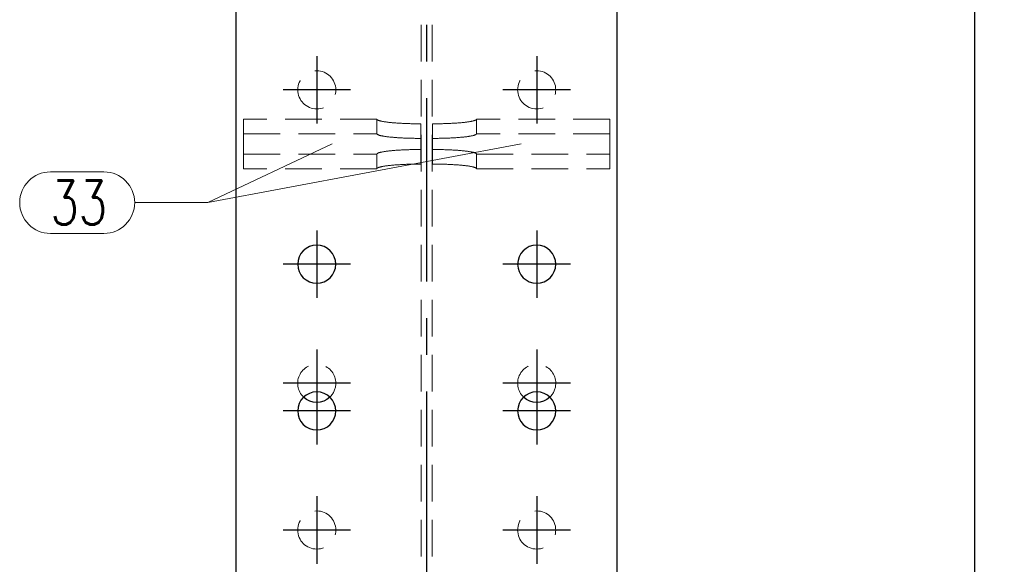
# Model space of a CAD drawing. Header units: millimetres. Extents: x 2097 to 3301, y 14853 to 15503.
# Tile 87 of 97: x 2848 to 2915, y 15371 to 15408. Entities that reach past the tile are written whole.
import ezdxf

# ---------------------------------------------------------------- set-up
doc = ezdxf.new("R2010")
doc.units = ezdxf.units.MM
doc.header["$LTSCALE"] = 10
doc.linetypes.add('HIDDEN', pattern=[0.375, 0.25, -0.125])
doc.linetypes.add('MITTE', pattern=[2, 1.25, -0.25, 0.25, -0.25])
doc.layers.get('Defpoints').update_dxf_attribs({"color": 1})
for name, color, linetype, lineweight in [('PS_DIM', 4, 'Continuous', 13), ('PS_Hidden', 2, 'HIDDEN', 9), ('PS_Pos', 1, 'Continuous', 15), ('PS_SOLID', 7, 'Continuous', 30)]:
    doc.layers.add(name, color=color, linetype=linetype, lineweight=lineweight)
doc.layers.add('PS_MID', color=5, linetype='MITTE')
doc.layers.add('PS_SHAPE', color=3, linetype='Continuous')
doc.styles.add('simplex', font='simplex.shx', dxfattribs={"width": 0.75})
doc.dimstyles.new('1_10_GŁ_DS1-LS10', dxfattribs={"dimtxt": 2, "dimasz": 2, "dimexe": 2, "dimexo": 5, "dimgap": 1, "dimtad": 1, "dimjust": 4, "dimdec": 0, "dimlfac": 10, "dimtxsty": 'simplex', "dimblk1": 'NONE', "dimsah": 1, "dimcen": 2, "dimclrd": 256, "dimclre": 256, "dimclrt": 3, "dimadec": 1, "dimazin": 0, "dimtfac": 1, "dimtdec": 0, "dimtmove": 2, "dimatfit": 3, "dimfxl": 1, "dimarcsym": 0})

# ---------------------------------------------------------------- blocks, each defined once
blk = doc.blocks.new('*D1438')
at = {"layer": 'Defpoints', "color": 0, "transparency": 16777216}
for p in [(2890.231, 15433.044), (2913.027, 15433.044), (2888.631, 15223.911)]:
    blk.add_point(p, dxfattribs=at)
at = {"layer": 'PS_DIM', "lineweight": -2, "transparency": 16777216}
for p, q in [((2895.231, 15433.044), (2915.027, 15433.044)), ((2913.027, 15223.911), (2913.027, 15431.044)), ((2893.631, 15223.911), (2915.027, 15223.911))]:
    blk.add_line(p, q, dxfattribs=at)
at = {"layer": 'PS_DIM', "transparency": 16777216}
blk.add_solid([(2912.694, 15431.044), (2913.361, 15431.044), (2913.027, 15433.044)], dxfattribs=at)
at = {"layer": 'PS_DIM', "color": 3, "transparency": 16777216, "insert": (2909.365, 15435.064), "char_height": 2, "attachment_point": 5, "rotation": 0.0573, "style": 'simplex'}
blk.add_mtext('6470', dxfattribs=at)
blk = doc.blocks.new('_None')
blk = doc.blocks.new('*D1439')
at = {"layer": 'Defpoints', "color": 0, "transparency": 16777216}
for p in [(2890.231, 15439.044), (2913.027, 15439.044), (2888.631, 15223.911)]:
    blk.add_point(p, dxfattribs=at)
at = {"layer": 'PS_DIM', "lineweight": -2, "transparency": 16777216}
for p, q in [((2895.231, 15439.044), (2915.027, 15439.044)), ((2913.027, 15223.911), (2913.027, 15437.044)), ((2893.631, 15223.911), (2915.027, 15223.911))]:
    blk.add_line(p, q, dxfattribs=at)
at = {"layer": 'PS_DIM', "transparency": 16777216}
blk.add_solid([(2912.694, 15437.044), (2913.361, 15437.044), (2913.027, 15439.044)], dxfattribs=at)
at = {"layer": 'PS_DIM', "color": 3, "transparency": 16777216, "insert": (2909.365, 15441.064), "char_height": 2, "attachment_point": 5, "rotation": 0.0573, "style": 'simplex'}
blk.add_mtext('6530', dxfattribs=at)
blk = doc.blocks.new('*D1440')
at = {"layer": 'Defpoints', "color": 0, "transparency": 16777216}
for p in [(2879.09, 15456.044), (2913.027, 15456.044), (2888.631, 15223.911)]:
    blk.add_point(p, dxfattribs=at)
at = {"layer": 'PS_DIM', "lineweight": -2, "transparency": 16777216}
for p, q in [((2884.09, 15456.044), (2915.027, 15456.044)), ((2913.027, 15223.911), (2913.027, 15454.044)), ((2893.631, 15223.911), (2915.027, 15223.911))]:
    blk.add_line(p, q, dxfattribs=at)
at = {"layer": 'PS_DIM', "transparency": 16777216}
blk.add_solid([(2912.694, 15454.044), (2913.361, 15454.044), (2913.027, 15456.044)], dxfattribs=at)
at = {"layer": 'PS_DIM', "color": 3, "transparency": 16777216, "insert": (2909.365, 15458.064), "char_height": 2, "attachment_point": 5, "rotation": 0.0573, "style": 'simplex'}
blk.add_mtext('6700', dxfattribs=at)
blk = doc.blocks.new('*X566')
at = {"layer": 'PS_Hidden', "color": 2, "linetype": 'HIDDEN'}
for p, q in [((3075.256, 15330.044), (3075.256, 15456.044)), ((3076.006, 15330.044), (3076.006, 15456.044)), ((3063.131, 15400.118), (3063.131, 15401.113)), ((3072.231, 15401.113), (3063.131, 15401.113)), ((3072.231, 15401.113), (3072.232, 15401.105)), ((3072.231, 15400.118), (3072.231, 15401.113)), ((3072.232, 15401.105), (3072.235, 15401.096)), ((3072.235, 15401.096), (3072.24, 15401.088)), ((3072.24, 15401.088), (3072.247, 15401.08)), ((3072.247, 15401.08), (3072.255, 15401.072)), ((3072.255, 15401.072), (3072.266, 15401.064)), ((3072.266, 15401.064), (3072.279, 15401.056)), ((3072.279, 15401.056), (3072.293, 15401.049)), ((3072.293, 15401.049), (3072.309, 15401.041)), ((3072.309, 15401.041), (3072.327, 15401.033)), ((3072.327, 15401.033), (3072.347, 15401.025)), ((3078.916, 15401.025), (3078.936, 15401.033)), ((3078.936, 15401.033), (3078.954, 15401.041)), ((3078.954, 15401.041), (3078.97, 15401.049)), ((3078.97, 15401.049), (3078.984, 15401.056)), ((3078.984, 15401.056), (3078.997, 15401.064)), ((3078.997, 15401.064), (3079.007, 15401.072)), ((3079.007, 15401.072), (3079.016, 15401.08)), ((3079.016, 15401.08), (3079.023, 15401.088)), ((3079.023, 15401.088), (3079.028, 15401.096)), ((3079.028, 15401.096), (3079.03, 15401.105)), ((3079.03, 15401.105), (3079.031, 15401.113)), ((3088.131, 15401.113), (3079.031, 15401.113)), ((3079.031, 15401.113), (3079.031, 15401.113)), ((3079.031, 15401.113), (3079.031, 15400.118)), ((3088.131, 15400.118), (3088.131, 15401.113)), ((3072.347, 15401.025), (3072.369, 15401.017)), ((3072.369, 15401.017), (3072.393, 15401.01)), ((3072.393, 15401.01), (3072.418, 15401.002)), ((3072.418, 15401.002), (3072.445, 15400.995)), ((3072.445, 15400.995), (3072.475, 15400.987)), ((3072.475, 15400.987), (3072.505, 15400.98)), ((3072.505, 15400.98), (3072.538, 15400.972)), ((3072.538, 15400.972), (3072.572, 15400.965)), ((3072.572, 15400.965), (3072.608, 15400.958)), ((3072.608, 15400.958), (3072.646, 15400.951)), ((3072.646, 15400.951), (3072.686, 15400.944)), ((3072.686, 15400.944), (3072.727, 15400.937)), ((3072.727, 15400.937), (3072.769, 15400.931)), ((3072.769, 15400.931), (3072.813, 15400.924)), ((3072.813, 15400.924), (3072.859, 15400.918)), ((3072.859, 15400.918), (3072.906, 15400.911)), ((3072.906, 15400.911), (3072.955, 15400.905)), ((3072.955, 15400.905), (3073.005, 15400.899)), ((3073.005, 15400.899), (3073.057, 15400.893)), ((3073.057, 15400.893), (3073.11, 15400.887)), ((3073.11, 15400.887), (3073.165, 15400.882)), ((3073.165, 15400.882), (3073.22, 15400.876)), ((3073.22, 15400.876), (3073.277, 15400.871)), ((3073.277, 15400.871), (3073.336, 15400.866)), ((3073.336, 15400.866), (3073.395, 15400.861)), ((3073.395, 15400.861), (3073.456, 15400.856)), ((3073.456, 15400.856), (3073.518, 15400.851)), ((3073.518, 15400.851), (3073.581, 15400.847)), ((3073.581, 15400.847), (3073.645, 15400.842)), ((3073.645, 15400.842), (3073.71, 15400.838)), ((3073.71, 15400.838), (3073.776, 15400.834)), ((3073.776, 15400.834), (3073.842, 15400.83)), ((3073.842, 15400.83), (3073.91, 15400.827)), ((3073.91, 15400.827), (3073.979, 15400.823)), ((3073.979, 15400.823), (3074.048, 15400.82)), ((3074.048, 15400.82), (3074.119, 15400.817)), ((3074.119, 15400.817), (3074.19, 15400.814)), ((3074.19, 15400.814), (3074.261, 15400.811)), ((3074.261, 15400.811), (3074.333, 15400.809)), ((3074.333, 15400.809), (3074.406, 15400.807)), ((3074.406, 15400.807), (3074.479, 15400.804)), ((3074.479, 15400.804), (3074.553, 15400.802)), ((3074.553, 15400.802), (3074.628, 15400.801)), ((3074.628, 15400.801), (3074.702, 15400.799)), ((3074.702, 15400.799), (3074.777, 15400.798)), ((3074.777, 15400.798), (3074.852, 15400.797)), ((3074.852, 15400.797), (3074.928, 15400.796)), ((3074.928, 15400.796), (3075.004, 15400.795)), ((3075.004, 15400.795), (3075.08, 15400.795)), ((3075.08, 15400.795), (3075.155, 15400.794)), ((3075.155, 15400.794), (3075.231, 15400.794)), ((3075.231, 15400.794), (3075.231, 15400.794)), ((3075.231, 15400.794), (3075.231, 15399.8)), ((3076.031, 15399.8), (3076.031, 15400.794)), ((3076.031, 15400.794), (3076.107, 15400.794)), ((3076.107, 15400.794), (3076.183, 15400.795)), ((3076.183, 15400.795), (3076.259, 15400.795)), ((3076.259, 15400.795), (3076.335, 15400.796)), ((3076.335, 15400.796), (3076.41, 15400.797)), ((3076.41, 15400.797), (3076.486, 15400.798)), ((3076.486, 15400.798), (3076.561, 15400.799)), ((3076.561, 15400.799), (3076.635, 15400.801)), ((3076.635, 15400.801), (3076.71, 15400.802)), ((3076.71, 15400.802), (3076.783, 15400.804)), ((3076.783, 15400.804), (3076.857, 15400.807)), ((3076.857, 15400.807), (3076.93, 15400.809)), ((3076.93, 15400.809), (3077.002, 15400.811)), ((3077.002, 15400.811), (3077.073, 15400.814)), ((3077.073, 15400.814), (3077.144, 15400.817)), ((3077.144, 15400.817), (3077.215, 15400.82)), ((3077.215, 15400.82), (3077.284, 15400.823)), ((3077.284, 15400.823), (3077.353, 15400.827)), ((3077.353, 15400.827), (3077.42, 15400.83)), ((3077.42, 15400.83), (3077.487, 15400.834)), ((3077.487, 15400.834), (3077.553, 15400.838)), ((3077.553, 15400.838), (3077.618, 15400.842)), ((3077.618, 15400.842), (3077.682, 15400.847)), ((3077.682, 15400.847), (3077.745, 15400.851)), ((3077.745, 15400.851), (3077.807, 15400.856)), ((3077.807, 15400.856), (3077.868, 15400.861)), ((3077.868, 15400.861), (3077.927, 15400.866)), ((3077.927, 15400.866), (3077.986, 15400.871)), ((3077.986, 15400.871), (3078.043, 15400.876)), ((3078.043, 15400.876), (3078.098, 15400.882)), ((3078.098, 15400.882), (3078.153, 15400.887)), ((3078.153, 15400.887), (3078.206, 15400.893)), ((3078.206, 15400.893), (3078.257, 15400.899)), ((3078.257, 15400.899), (3078.308, 15400.905)), ((3078.308, 15400.905), (3078.357, 15400.911)), ((3078.357, 15400.911), (3078.404, 15400.918)), ((3078.404, 15400.918), (3078.45, 15400.924)), ((3078.45, 15400.924), (3078.494, 15400.931)), ((3078.494, 15400.931), (3078.536, 15400.937)), ((3078.536, 15400.937), (3078.577, 15400.944)), ((3078.577, 15400.944), (3078.617, 15400.951)), ((3078.617, 15400.951), (3078.654, 15400.958)), ((3078.654, 15400.958), (3078.691, 15400.965)), ((3078.691, 15400.965), (3078.725, 15400.972)), ((3078.725, 15400.972), (3078.757, 15400.98)), ((3078.757, 15400.98), (3078.788, 15400.987)), ((3078.788, 15400.987), (3078.817, 15400.995)), ((3078.817, 15400.995), (3078.845, 15401.002)), ((3078.845, 15401.002), (3078.87, 15401.01)), ((3078.87, 15401.01), (3078.894, 15401.017)), ((3078.894, 15401.017), (3078.916, 15401.025)), ((3063.131, 15397.73), (3063.131, 15400.118)), ((3063.131, 15400.118), (3072.231, 15400.118)), ((3072.232, 15400.11), (3072.231, 15400.118)), ((3072.231, 15400.118), (3072.231, 15400.118)), ((3072.235, 15400.102), (3072.232, 15400.11)), ((3072.24, 15400.094), (3072.235, 15400.102)), ((3072.247, 15400.086), (3072.24, 15400.094)), ((3072.255, 15400.078), (3072.247, 15400.086)), ((3072.266, 15400.07), (3072.255, 15400.078)), ((3072.279, 15400.062), (3072.266, 15400.07)), ((3072.293, 15400.054), (3072.279, 15400.062)), ((3072.309, 15400.046), (3072.293, 15400.054)), ((3072.327, 15400.038), (3072.309, 15400.046)), ((3072.347, 15400.031), (3072.327, 15400.038)), ((3072.369, 15400.023), (3072.347, 15400.031)), ((3072.393, 15400.015), (3072.369, 15400.023)), ((3072.418, 15400.008), (3072.393, 15400.015)), ((3072.445, 15400), (3072.418, 15400.008)), ((3072.475, 15399.993), (3072.445, 15400)), ((3072.505, 15399.985), (3072.475, 15399.993)), ((3072.538, 15399.978), (3072.505, 15399.985)), ((3072.572, 15399.971), (3072.538, 15399.978)), ((3072.608, 15399.964), (3072.572, 15399.971)), ((3072.646, 15399.957), (3072.608, 15399.964)), ((3072.686, 15399.95), (3072.646, 15399.957)), ((3072.727, 15399.943), (3072.686, 15399.95)), ((3072.769, 15399.936), (3072.727, 15399.943)), ((3072.813, 15399.93), (3072.769, 15399.936)), ((3072.859, 15399.923), (3072.813, 15399.93)), ((3072.906, 15399.917), (3072.859, 15399.923)), ((3072.955, 15399.911), (3072.906, 15399.917)), ((3073.005, 15399.905), (3072.955, 15399.911)), ((3073.057, 15399.899), (3073.005, 15399.905)), ((3073.11, 15399.893), (3073.057, 15399.899)), ((3073.165, 15399.888), (3073.11, 15399.893)), ((3073.22, 15399.882), (3073.165, 15399.888)), ((3073.277, 15399.877), (3073.22, 15399.882)), ((3073.336, 15399.872), (3073.277, 15399.877)), ((3073.395, 15399.866), (3073.336, 15399.872)), ((3073.456, 15399.862), (3073.395, 15399.866)), ((3073.518, 15399.857), (3073.456, 15399.862)), ((3073.581, 15399.852), (3073.518, 15399.857)), ((3073.645, 15399.848), (3073.581, 15399.852)), ((3073.71, 15399.844), (3073.645, 15399.848)), ((3073.776, 15399.84), (3073.71, 15399.844)), ((3073.842, 15399.836), (3073.776, 15399.84)), ((3073.91, 15399.832), (3073.842, 15399.836)), ((3073.979, 15399.829), (3073.91, 15399.832)), ((3074.048, 15399.826), (3073.979, 15399.829)), ((3074.119, 15399.823), (3074.048, 15399.826)), ((3074.19, 15399.82), (3074.119, 15399.823)), ((3074.261, 15399.817), (3074.19, 15399.82)), ((3074.333, 15399.814), (3074.261, 15399.817)), ((3074.406, 15399.812), (3074.333, 15399.814)), ((3074.479, 15399.81), (3074.406, 15399.812)), ((3074.553, 15399.808), (3074.479, 15399.81)), ((3074.628, 15399.806), (3074.553, 15399.808)), ((3074.702, 15399.805), (3074.628, 15399.806)), ((3074.777, 15399.804), (3074.702, 15399.805)), ((3074.852, 15399.802), (3074.777, 15399.804)), ((3074.928, 15399.802), (3074.852, 15399.802)), ((3075.004, 15399.801), (3074.928, 15399.802)), ((3075.08, 15399.8), (3075.004, 15399.801)), ((3075.155, 15399.8), (3075.08, 15399.8)), ((3075.231, 15399.8), (3075.155, 15399.8)), ((3075.231, 15399.8), (3075.231, 15398.049)), ((3076.031, 15399.8), (3076.031, 15398.049)), ((3076.107, 15399.8), (3076.031, 15399.8)), ((3076.031, 15399.8), (3076.031, 15399.8)), ((3076.183, 15399.8), (3076.107, 15399.8)), ((3076.259, 15399.801), (3076.183, 15399.8)), ((3076.335, 15399.802), (3076.259, 15399.801)), ((3076.41, 15399.802), (3076.335, 15399.802)), ((3076.486, 15399.804), (3076.41, 15399.802)), ((3076.561, 15399.805), (3076.486, 15399.804)), ((3076.635, 15399.806), (3076.561, 15399.805)), ((3076.71, 15399.808), (3076.635, 15399.806)), ((3076.783, 15399.81), (3076.71, 15399.808)), ((3076.857, 15399.812), (3076.783, 15399.81)), ((3076.93, 15399.814), (3076.857, 15399.812)), ((3077.002, 15399.817), (3076.93, 15399.814)), ((3077.073, 15399.82), (3077.002, 15399.817)), ((3077.144, 15399.823), (3077.073, 15399.82)), ((3077.215, 15399.826), (3077.144, 15399.823)), ((3077.284, 15399.829), (3077.215, 15399.826)), ((3077.353, 15399.832), (3077.284, 15399.829)), ((3077.42, 15399.836), (3077.353, 15399.832)), ((3077.487, 15399.84), (3077.42, 15399.836)), ((3077.553, 15399.844), (3077.487, 15399.84)), ((3077.618, 15399.848), (3077.553, 15399.844)), ((3077.682, 15399.852), (3077.618, 15399.848)), ((3077.745, 15399.857), (3077.682, 15399.852)), ((3077.807, 15399.862), (3077.745, 15399.857)), ((3077.868, 15399.866), (3077.807, 15399.862)), ((3077.927, 15399.872), (3077.868, 15399.866)), ((3077.986, 15399.877), (3077.927, 15399.872)), ((3078.043, 15399.882), (3077.986, 15399.877)), ((3078.098, 15399.888), (3078.043, 15399.882)), ((3078.153, 15399.893), (3078.098, 15399.888)), ((3078.206, 15399.899), (3078.153, 15399.893)), ((3078.257, 15399.905), (3078.206, 15399.899)), ((3078.308, 15399.911), (3078.257, 15399.905)), ((3078.357, 15399.917), (3078.308, 15399.911)), ((3078.404, 15399.923), (3078.357, 15399.917)), ((3078.45, 15399.93), (3078.404, 15399.923)), ((3078.494, 15399.936), (3078.45, 15399.93)), ((3078.536, 15399.943), (3078.494, 15399.936)), ((3078.577, 15399.95), (3078.536, 15399.943)), ((3078.617, 15399.957), (3078.577, 15399.95)), ((3078.654, 15399.964), (3078.617, 15399.957)), ((3078.691, 15399.971), (3078.654, 15399.964)), ((3078.725, 15399.978), (3078.691, 15399.971)), ((3078.757, 15399.985), (3078.725, 15399.978)), ((3078.788, 15399.993), (3078.757, 15399.985)), ((3078.817, 15400), (3078.788, 15399.993)), ((3078.845, 15400.008), (3078.817, 15400)), ((3078.87, 15400.015), (3078.845, 15400.008)), ((3078.894, 15400.023), (3078.87, 15400.015)), ((3078.916, 15400.031), (3078.894, 15400.023)), ((3078.936, 15400.038), (3078.916, 15400.031)), ((3078.954, 15400.046), (3078.936, 15400.038)), ((3078.97, 15400.054), (3078.954, 15400.046)), ((3078.984, 15400.062), (3078.97, 15400.054)), ((3078.997, 15400.07), (3078.984, 15400.062)), ((3079.007, 15400.078), (3078.997, 15400.07)), ((3079.016, 15400.086), (3079.007, 15400.078)), ((3079.023, 15400.094), (3079.016, 15400.086)), ((3079.028, 15400.102), (3079.023, 15400.094)), ((3079.03, 15400.11), (3079.028, 15400.102)), ((3079.031, 15400.118), (3079.03, 15400.11)), ((3088.131, 15400.118), (3079.031, 15400.118)), ((3088.131, 15397.73), (3088.131, 15400.118)), ((3073.91, 15399.011), (3073.842, 15399.007)), ((3073.979, 15399.014), (3073.91, 15399.011)), ((3074.048, 15399.017), (3073.979, 15399.014)), ((3074.119, 15399.02), (3074.048, 15399.017)), ((3074.19, 15399.023), (3074.119, 15399.02)), ((3074.261, 15399.026), (3074.19, 15399.023)), ((3074.333, 15399.029), (3074.261, 15399.026)), ((3074.406, 15399.031), (3074.333, 15399.029)), ((3074.479, 15399.033), (3074.406, 15399.031)), ((3074.553, 15399.035), (3074.479, 15399.033)), ((3074.628, 15399.037), (3074.553, 15399.035)), ((3074.702, 15399.038), (3074.628, 15399.037)), ((3074.777, 15399.04), (3074.702, 15399.038)), ((3074.852, 15399.041), (3074.777, 15399.04)), ((3074.928, 15399.042), (3074.852, 15399.041)), ((3075.004, 15399.042), (3074.928, 15399.042)), ((3075.08, 15399.043), (3075.004, 15399.042)), ((3075.155, 15399.043), (3075.08, 15399.043)), ((3075.231, 15399.043), (3075.155, 15399.043)), ((3076.107, 15399.043), (3076.031, 15399.043)), ((3076.031, 15399.043), (3076.031, 15399.043)), ((3076.183, 15399.043), (3076.107, 15399.043)), ((3076.259, 15399.042), (3076.183, 15399.043)), ((3076.335, 15399.042), (3076.259, 15399.042)), ((3076.41, 15399.041), (3076.335, 15399.042)), ((3076.486, 15399.04), (3076.41, 15399.041)), ((3076.561, 15399.038), (3076.486, 15399.04)), ((3076.635, 15399.037), (3076.561, 15399.038)), ((3076.71, 15399.035), (3076.635, 15399.037)), ((3076.783, 15399.033), (3076.71, 15399.035)), ((3076.857, 15399.031), (3076.783, 15399.033)), ((3076.93, 15399.029), (3076.857, 15399.031)), ((3077.002, 15399.026), (3076.93, 15399.029)), ((3077.073, 15399.023), (3077.002, 15399.026)), ((3077.144, 15399.02), (3077.073, 15399.023)), ((3077.215, 15399.017), (3077.144, 15399.02)), ((3077.284, 15399.014), (3077.215, 15399.017)), ((3077.353, 15399.011), (3077.284, 15399.014)), ((3077.42, 15399.007), (3077.353, 15399.011)), ((3063.131, 15398.725), (3072.231, 15398.725)), ((3072.232, 15398.733), (3072.231, 15398.725)), ((3072.231, 15398.725), (3072.231, 15397.73)), ((3072.235, 15398.741), (3072.232, 15398.733)), ((3072.24, 15398.749), (3072.235, 15398.741)), ((3072.247, 15398.757), (3072.24, 15398.749)), ((3072.255, 15398.765), (3072.247, 15398.757)), ((3072.266, 15398.773), (3072.255, 15398.765)), ((3072.279, 15398.781), (3072.266, 15398.773)), ((3072.293, 15398.789), (3072.279, 15398.781)), ((3072.309, 15398.797), (3072.293, 15398.789)), ((3072.327, 15398.805), (3072.309, 15398.797)), ((3072.347, 15398.812), (3072.327, 15398.805)), ((3072.369, 15398.82), (3072.347, 15398.812)), ((3072.393, 15398.828), (3072.369, 15398.82)), ((3072.418, 15398.835), (3072.393, 15398.828)), ((3072.445, 15398.843), (3072.418, 15398.835)), ((3072.475, 15398.85), (3072.445, 15398.843)), ((3072.505, 15398.858), (3072.475, 15398.85)), ((3072.538, 15398.865), (3072.505, 15398.858)), ((3072.572, 15398.872), (3072.538, 15398.865)), ((3072.608, 15398.879), (3072.572, 15398.872)), ((3072.646, 15398.886), (3072.608, 15398.879)), ((3072.686, 15398.893), (3072.646, 15398.886)), ((3072.727, 15398.9), (3072.686, 15398.893)), ((3072.769, 15398.907), (3072.727, 15398.9)), ((3072.813, 15398.913), (3072.769, 15398.907)), ((3072.859, 15398.92), (3072.813, 15398.913)), ((3072.906, 15398.926), (3072.859, 15398.92)), ((3072.955, 15398.932), (3072.906, 15398.926)), ((3073.005, 15398.938), (3072.955, 15398.932)), ((3073.057, 15398.944), (3073.005, 15398.938)), ((3073.11, 15398.95), (3073.057, 15398.944)), ((3073.165, 15398.956), (3073.11, 15398.95)), ((3073.22, 15398.961), (3073.165, 15398.956)), ((3073.277, 15398.966), (3073.22, 15398.961)), ((3073.336, 15398.972), (3073.277, 15398.966)), ((3073.395, 15398.977), (3073.336, 15398.972)), ((3073.456, 15398.981), (3073.395, 15398.977)), ((3073.518, 15398.986), (3073.456, 15398.981)), ((3073.581, 15398.991), (3073.518, 15398.986)), ((3073.645, 15398.995), (3073.581, 15398.991)), ((3073.71, 15398.999), (3073.645, 15398.995)), ((3073.776, 15399.003), (3073.71, 15398.999)), ((3073.842, 15399.007), (3073.776, 15399.003)), ((3077.487, 15399.003), (3077.42, 15399.007)), ((3077.553, 15398.999), (3077.487, 15399.003)), ((3077.618, 15398.995), (3077.553, 15398.999)), ((3077.682, 15398.991), (3077.618, 15398.995)), ((3077.745, 15398.986), (3077.682, 15398.991)), ((3077.807, 15398.981), (3077.745, 15398.986)), ((3077.868, 15398.977), (3077.807, 15398.981)), ((3077.927, 15398.972), (3077.868, 15398.977)), ((3077.986, 15398.966), (3077.927, 15398.972)), ((3078.043, 15398.961), (3077.986, 15398.966)), ((3078.098, 15398.956), (3078.043, 15398.961)), ((3078.153, 15398.95), (3078.098, 15398.956)), ((3078.206, 15398.944), (3078.153, 15398.95)), ((3078.257, 15398.938), (3078.206, 15398.944)), ((3078.308, 15398.932), (3078.257, 15398.938)), ((3078.357, 15398.926), (3078.308, 15398.932)), ((3078.404, 15398.92), (3078.357, 15398.926)), ((3078.45, 15398.913), (3078.404, 15398.92)), ((3078.494, 15398.907), (3078.45, 15398.913)), ((3078.536, 15398.9), (3078.494, 15398.907)), ((3078.577, 15398.893), (3078.536, 15398.9)), ((3078.617, 15398.886), (3078.577, 15398.893)), ((3078.654, 15398.879), (3078.617, 15398.886)), ((3078.691, 15398.872), (3078.654, 15398.879)), ((3078.725, 15398.865), (3078.691, 15398.872)), ((3078.757, 15398.858), (3078.725, 15398.865)), ((3078.788, 15398.85), (3078.757, 15398.858)), ((3078.817, 15398.843), (3078.788, 15398.85)), ((3078.845, 15398.835), (3078.817, 15398.843)), ((3078.87, 15398.828), (3078.845, 15398.835)), ((3078.894, 15398.82), (3078.87, 15398.828)), ((3078.916, 15398.812), (3078.894, 15398.82)), ((3078.936, 15398.805), (3078.916, 15398.812)), ((3078.954, 15398.797), (3078.936, 15398.805)), ((3078.97, 15398.789), (3078.954, 15398.797)), ((3078.984, 15398.781), (3078.97, 15398.789)), ((3078.997, 15398.773), (3078.984, 15398.781)), ((3079.007, 15398.765), (3078.997, 15398.773)), ((3079.016, 15398.757), (3079.007, 15398.765)), ((3079.023, 15398.749), (3079.016, 15398.757)), ((3079.028, 15398.741), (3079.023, 15398.749)), ((3079.03, 15398.733), (3079.028, 15398.741)), ((3079.031, 15398.725), (3079.03, 15398.733)), ((3079.031, 15398.725), (3088.131, 15398.725)), ((3079.031, 15397.73), (3079.031, 15398.725)), ((3072.231, 15397.73), (3063.131, 15397.73)), ((3072.231, 15397.73), (3072.232, 15397.739)), ((3072.232, 15397.739), (3072.235, 15397.747)), ((3072.235, 15397.747), (3072.24, 15397.755)), ((3072.24, 15397.755), (3072.247, 15397.763)), ((3072.247, 15397.763), (3072.255, 15397.771)), ((3072.255, 15397.771), (3072.266, 15397.779)), ((3072.266, 15397.779), (3072.279, 15397.787)), ((3072.279, 15397.787), (3072.293, 15397.795)), ((3072.293, 15397.795), (3072.309, 15397.802)), ((3072.309, 15397.802), (3072.327, 15397.81)), ((3072.327, 15397.81), (3072.347, 15397.818)), ((3072.347, 15397.818), (3072.369, 15397.826)), ((3072.369, 15397.826), (3072.393, 15397.833)), ((3072.393, 15397.833), (3072.418, 15397.841)), ((3072.418, 15397.841), (3072.445, 15397.849)), ((3072.445, 15397.849), (3072.475, 15397.856)), ((3072.475, 15397.856), (3072.505, 15397.863)), ((3072.505, 15397.863), (3072.538, 15397.871)), ((3072.538, 15397.871), (3072.572, 15397.878)), ((3072.572, 15397.878), (3072.608, 15397.885)), ((3072.608, 15397.885), (3072.646, 15397.892)), ((3072.646, 15397.892), (3072.686, 15397.899)), ((3072.686, 15397.899), (3072.727, 15397.906)), ((3072.727, 15397.906), (3072.769, 15397.912)), ((3072.769, 15397.912), (3072.813, 15397.919)), ((3072.813, 15397.919), (3072.859, 15397.925)), ((3072.859, 15397.925), (3072.906, 15397.932)), ((3072.906, 15397.932), (3072.955, 15397.938)), ((3072.955, 15397.938), (3073.005, 15397.944)), ((3073.005, 15397.944), (3073.057, 15397.95)), ((3073.057, 15397.95), (3073.11, 15397.956)), ((3073.11, 15397.956), (3073.165, 15397.961)), ((3073.165, 15397.961), (3073.22, 15397.967)), ((3073.22, 15397.967), (3073.277, 15397.972)), ((3073.277, 15397.972), (3073.336, 15397.977)), ((3073.336, 15397.977), (3073.395, 15397.982)), ((3073.395, 15397.982), (3073.456, 15397.987)), ((3073.456, 15397.987), (3073.518, 15397.992)), ((3073.518, 15397.992), (3073.581, 15397.996)), ((3073.581, 15397.996), (3073.645, 15398.001)), ((3073.645, 15398.001), (3073.71, 15398.005)), ((3073.71, 15398.005), (3073.776, 15398.009)), ((3073.776, 15398.009), (3073.842, 15398.013)), ((3073.842, 15398.013), (3073.91, 15398.016)), ((3073.91, 15398.016), (3073.979, 15398.02)), ((3073.979, 15398.02), (3074.048, 15398.023)), ((3074.048, 15398.023), (3074.119, 15398.026)), ((3074.119, 15398.026), (3074.19, 15398.029)), ((3074.19, 15398.029), (3074.261, 15398.032)), ((3074.261, 15398.032), (3074.333, 15398.034)), ((3074.333, 15398.034), (3074.406, 15398.037)), ((3074.406, 15398.037), (3074.479, 15398.039)), ((3074.479, 15398.039), (3074.553, 15398.041)), ((3074.553, 15398.041), (3074.628, 15398.042)), ((3074.628, 15398.042), (3074.702, 15398.044)), ((3074.702, 15398.044), (3074.777, 15398.045)), ((3074.777, 15398.045), (3074.852, 15398.046)), ((3074.852, 15398.046), (3074.928, 15398.047)), ((3074.928, 15398.047), (3075.004, 15398.048)), ((3075.004, 15398.048), (3075.08, 15398.048)), ((3075.08, 15398.048), (3075.155, 15398.049)), ((3075.155, 15398.049), (3075.231, 15398.049)), ((3076.031, 15398.049), (3076.107, 15398.049)), ((3076.107, 15398.049), (3076.183, 15398.048)), ((3076.183, 15398.048), (3076.259, 15398.048)), ((3076.259, 15398.048), (3076.335, 15398.047)), ((3076.335, 15398.047), (3076.41, 15398.046)), ((3076.41, 15398.046), (3076.486, 15398.045)), ((3076.486, 15398.045), (3076.561, 15398.044)), ((3076.561, 15398.044), (3076.635, 15398.042)), ((3076.635, 15398.042), (3076.71, 15398.041)), ((3076.71, 15398.041), (3076.783, 15398.039)), ((3076.783, 15398.039), (3076.857, 15398.037)), ((3076.857, 15398.037), (3076.93, 15398.034)), ((3076.93, 15398.034), (3077.002, 15398.032)), ((3077.002, 15398.032), (3077.073, 15398.029)), ((3077.073, 15398.029), (3077.144, 15398.026)), ((3077.144, 15398.026), (3077.215, 15398.023)), ((3077.215, 15398.023), (3077.284, 15398.02)), ((3077.284, 15398.02), (3077.353, 15398.016)), ((3077.353, 15398.016), (3077.42, 15398.013)), ((3077.42, 15398.013), (3077.487, 15398.009)), ((3077.487, 15398.009), (3077.553, 15398.005)), ((3077.553, 15398.005), (3077.618, 15398.001)), ((3077.618, 15398.001), (3077.682, 15397.996)), ((3077.682, 15397.996), (3077.745, 15397.992)), ((3077.745, 15397.992), (3077.807, 15397.987)), ((3077.807, 15397.987), (3077.868, 15397.982)), ((3077.868, 15397.982), (3077.927, 15397.977)), ((3077.927, 15397.977), (3077.986, 15397.972)), ((3077.986, 15397.972), (3078.043, 15397.967)), ((3078.043, 15397.967), (3078.098, 15397.961)), ((3078.098, 15397.961), (3078.153, 15397.956)), ((3078.153, 15397.956), (3078.206, 15397.95)), ((3078.206, 15397.95), (3078.257, 15397.944)), ((3078.257, 15397.944), (3078.308, 15397.938)), ((3078.308, 15397.938), (3078.357, 15397.932)), ((3078.357, 15397.932), (3078.404, 15397.925)), ((3078.404, 15397.925), (3078.45, 15397.919)), ((3078.45, 15397.919), (3078.494, 15397.912)), ((3078.494, 15397.912), (3078.536, 15397.906)), ((3078.536, 15397.906), (3078.577, 15397.899)), ((3078.577, 15397.899), (3078.617, 15397.892)), ((3078.617, 15397.892), (3078.654, 15397.885)), ((3078.654, 15397.885), (3078.691, 15397.878)), ((3078.691, 15397.878), (3078.725, 15397.871)), ((3078.725, 15397.871), (3078.757, 15397.863)), ((3078.757, 15397.863), (3078.788, 15397.856)), ((3078.788, 15397.856), (3078.817, 15397.849)), ((3078.817, 15397.849), (3078.845, 15397.841)), ((3078.845, 15397.841), (3078.87, 15397.833)), ((3078.87, 15397.833), (3078.894, 15397.826)), ((3078.894, 15397.826), (3078.916, 15397.818)), ((3078.916, 15397.818), (3078.936, 15397.81)), ((3078.936, 15397.81), (3078.954, 15397.802)), ((3078.954, 15397.802), (3078.97, 15397.795)), ((3078.97, 15397.795), (3078.984, 15397.787)), ((3078.984, 15397.787), (3078.997, 15397.779)), ((3078.997, 15397.779), (3079.007, 15397.771)), ((3079.007, 15397.771), (3079.016, 15397.763)), ((3079.016, 15397.763), (3079.023, 15397.755)), ((3079.023, 15397.755), (3079.028, 15397.747)), ((3079.028, 15397.747), (3079.03, 15397.739)), ((3079.03, 15397.739), (3079.031, 15397.73)), ((3079.031, 15397.73), (3088.131, 15397.73))]:
    blk.add_line(p, q, dxfattribs=at)
at = {"layer": 'PS_Hidden', "color": 2, "extrusion": (0, 0, -1)}
for centre in [(-3068.131, 15403.11), (-3083.131, 15403.11), (-3068.131, 15373.11), (-3083.131, 15373.11)]:
    blk.add_circle(centre, 1.3, dxfattribs=at)
at = {"layer": 'PS_Hidden', "extrusion": (0, 0, -1)}
for centre, start, end in [((-3068.131, 15383.11), 313.57777, 180), ((-3083.131, 15383.11), 313.57777, 180), ((-3068.131, 15383.11), 180, 226.42223), ((-3083.131, 15383.11), 180, 226.42223)]:
    blk.add_arc(centre, 1.3, start, end, dxfattribs=at)
at = {"layer": 'PS_MID', "color": 5, "linetype": 'MITTE'}
for p, q in [((3075.631, 15330.044), (3075.631, 15461.044)), ((3068.131, 15405.41), (3068.131, 15400.81)), ((3083.131, 15405.41), (3083.131, 15400.81)), ((3070.431, 15403.11), (3065.831, 15403.11)), ((3085.431, 15403.11), (3080.831, 15403.11)), ((3068.131, 15393.527), (3068.131, 15388.927)), ((3083.131, 15393.527), (3083.131, 15388.927)), ((3070.431, 15391.227), (3065.831, 15391.227)), ((3085.431, 15391.227), (3080.831, 15391.227)), ((3068.131, 15385.41), (3068.131, 15380.81)), ((3083.131, 15385.41), (3083.131, 15380.81)), ((3070.431, 15383.11), (3065.831, 15383.11)), ((3068.131, 15383.527), (3068.131, 15378.927)), ((3085.431, 15383.11), (3080.831, 15383.11)), ((3083.131, 15383.527), (3083.131, 15378.927)), ((3070.431, 15381.227), (3065.831, 15381.227)), ((3085.431, 15381.227), (3080.831, 15381.227)), ((3068.131, 15375.41), (3068.131, 15370.81)), ((3083.131, 15375.41), (3083.131, 15370.81)), ((3070.431, 15373.11), (3065.831, 15373.11)), ((3085.431, 15373.11), (3080.831, 15373.11))]:
    blk.add_line(p, q, dxfattribs=at)
at = {"layer": 'PS_SOLID', "color": 7, "linetype": 'Continuous'}
for p, q in [((3062.631, 15330.044), (3062.631, 15456.044)), ((3088.631, 15330.044), (3088.631, 15456.044))]:
    blk.add_line(p, q, dxfattribs=at)
at = {"layer": 'PS_SOLID', "color": 7, "extrusion": (0, 0, -1)}
for centre in [(-3068.131, 15391.227), (-3083.131, 15391.227), (-3068.131, 15381.227), (-3083.131, 15381.227)]:
    blk.add_circle(centre, 1.3, dxfattribs=at)
at = {"layer": 'PS_SOLID', "extrusion": (0, 0, -1)}
for centre in [(-3068.131, 15383.11), (-3083.131, 15383.11)]:
    blk.add_arc(centre, 1.3, 226.42223, 313.57777, dxfattribs=at)
blk = doc.blocks.new('*X569')
at = {"color": 1}
for p, q in [((3082.081, 15399.422), (3060.711, 15395.42)), ((3049.968, 15397.52), (3053.611, 15397.52)), ((3055.711, 15395.42), (3060.711, 15395.42)), ((3049.968, 15393.32), (3053.611, 15393.32))]:
    blk.add_line(p, q, dxfattribs=at)
for centre, start, end in [((3049.968, 15395.42), 90, 270), ((3053.611, 15395.42), 270, 90)]:
    blk.add_arc(centre, 2.1, start, end, dxfattribs=at)
at = {"color": 2, "style": 'simplex', "width": 0.75}
blk.add_text('33', height=3, dxfattribs=at).set_placement((3049.968, 15393.92))
blk = doc.blocks.new('*X570')
at = {"color": 1}
for p, q in [((3069.181, 15399.422), (3060.711, 15395.42)), ((3049.968, 15397.52), (3053.611, 15397.52)), ((3055.711, 15395.42), (3060.711, 15395.42)), ((3049.968, 15393.32), (3053.611, 15393.32))]:
    blk.add_line(p, q, dxfattribs=at)
for centre, start, end in [((3049.968, 15395.42), 90, 270), ((3053.611, 15395.42), 270, 90)]:
    blk.add_arc(centre, 2.1, start, end, dxfattribs=at)
at = {"color": 2, "style": 'simplex', "width": 0.75}
blk.add_text('33', height=3, dxfattribs=at).set_placement((3049.968, 15393.92))

msp = doc.modelspace()

# ---------------------------------------------------------------- block references
at = {"layer": 'PS_Pos'}
for name in ['*X569', '*X570']:
    msp.add_blockref(name, (-200, 0), dxfattribs=at)
at = {"layer": 'PS_SHAPE', "color": 3}
msp.add_blockref('*X566', (-200, 0), dxfattribs=at)

# ---------------------------------------------------------------- dimensions: what is measured, and where the dimension line sits
at = {"layer": 'PS_DIM'}
for base, p2, text, picture, middle in [((2913.027, 15456.044), (2879.09, 15456.044), '6700', '*D1440', (2909.365, 15458.064)), ((2913.027, 15439.044), (2890.231, 15439.044), '6530', '*D1439', (2909.365, 15441.064)), ((2913.027, 15433.044), (2890.231, 15433.044), '6470', '*D1438', (2909.365, 15435.064))]:
    dim = msp.add_linear_dim(base=base, p1=(2888.631, 15223.911), p2=p2, angle=90, text=text, dimstyle='1_10_GŁ_DS1-LS10', dxfattribs=at)
    dim.commit()
    dim.dimension.update_dxf_attribs({"geometry": picture, "text_midpoint": middle, "dimtype": 160, "text_rotation": 0.0573})

doc.saveas('drawing.dxf')
